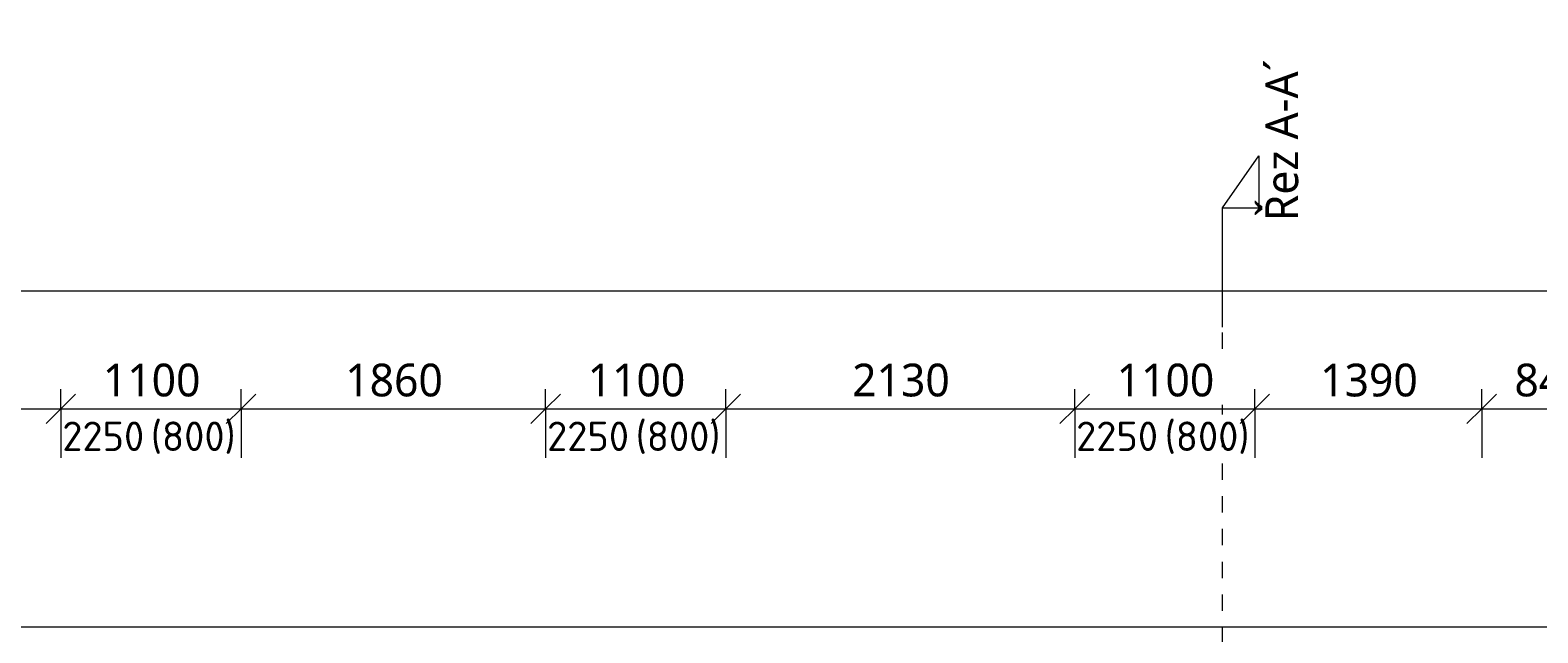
# Model space of a CAD drawing. Header units: metres. Extents: x -2.7 to 41.7, y -4.4 to 31.2.
# Tile 11 of 21: x 8.9 to 18.1, y 14.8 to 18.4. Entities that reach past the tile are written whole.
import ezdxf

# ---------------------------------------------------------------- set-up
doc = ezdxf.new("R2010")
doc.units = ezdxf.units.M
doc.linetypes.add('AV - Cerch_ 1 tecka 10mm', pattern=[0.018, 0.01, -0.004, 0, -0.004])
doc.layers.add('AV-KOTY', color=5, linetype='Continuous', lineweight=13, true_color=0x0000ff)
doc.layers.add('AV-KOTY-100', color=7, linetype='Continuous', lineweight=5)
doc.layers.add('AV-STAVBA', color=7, linetype='Continuous', lineweight=18)
doc.styles.add('ISOCPEUR', font='isocpeur.ttf', dxfattribs={"height": 0.18})
doc.styles.add('Trebuchet MS', font='trebuc.ttf', dxfattribs={"height": 0.2})
doc.dimstyles.new('2_mm_-_O_-_Blue_-_mm_-_zaokrouhlena', dxfattribs={"dimscale": 0.3048, "dimtxt": 0.20619, "dimasz": 0.590551, "dimexe": 0.393701, "dimexo": 0.0625, "dimgap": 0.065617, "dimtad": 1, "dimdec": 0, "dimlfac": 1000, "dimrnd": 10, "dimzin": 0, "dimdsep": 46, "dimtxsty": 'Trebuchet MS', "dimblk1": 'OBLIQUE', "dimblk2": 'OBLIQUE', "dimsah": 1, "dimcen": 0.09, "dimazin": 0, "dimtfac": 1, "dimtdec": 4, "dimtix": 1, "dimtmove": 0, "dimatfit": 3, "dimfxl": 0.984252, "dimfxlon": 1, "dimtvp": 1, "dimtfill": 1, "dimtolj": 1, "dimtzin": 0, "dimarcsym": 2})

# ---------------------------------------------------------------- blocks, each defined once
blk = doc.blocks.new('Řísma 2NP_ vnitroblok - Řísma 2NP_ vnitroblok-1646675-3NP')
at = {"layer": 'AV-STAVBA'}
blk.add_line((8.6937, 14.789), (25.1323, 14.789), dxfattribs=at)
blk = doc.blocks.new('Section - Vertikální L-45990-3NP')
at = {"layer": 'AV-KOTY', "lineweight": 5}
for p, q in [((-0.00728, 0), (-0.01046, -0.002226)), ((-0.00728, 0), (-0.00728, -0.002226)), ((0, 0), (-0.00728, 0)), ((-0.01046, -0.002226), (-0.00728, -0.002226))]:
    blk.add_line(p, q, dxfattribs=at)
blk = doc.blocks.new('DIMBLOCK7-3NP')
at = {"layer": 'AV-KOTY-100', "color": 5, "true_color": 0x0000ff}
for p, q in [((7.0298, 16.1206), (7.0298, 16.2406)), ((7.0298, 16.1206), (7.1198, 16.2106)), ((9.0898, 16.1206), (9.0898, 16.2406)), ((9.0898, 16.1206), (9.1798, 16.2106)), ((7.0298, 16.1206), (6.9398, 16.0306)), ((7.0298, 16.1206), (9.0898, 16.1206)), ((7.0298, 16.1206), (7.0298, 15.8206)), ((9.0898, 16.1206), (8.9998, 16.0306)), ((9.0898, 16.1206), (9.0898, 15.8206))]:
    blk.add_line(p, q, dxfattribs=at)
at = {"layer": 'AV-KOTY-100', "color": 0, "insert": (7.7662, 16.3965), "char_height": 0.2, "width": 0.704541, "attachment_point": 1, "line_spacing_factor": 1.048425, "style": 'Trebuchet MS', "bg_fill": 3, "box_fill_scale": 1.25, "bg_fill_color": 256, "bg_fill_true_color": 13158600, "bg_fill_transparency": 0}
blk.add_mtext('2060', dxfattribs=at)
blk = doc.blocks.new('_Oblique')
at = {"color": 0, "linetype": 'ByBlock', "lineweight": -2}
blk.add_line((-0.5, -0.5), (0.5, 0.5), dxfattribs=at)
blk = doc.blocks.new('DIMBLOCK8-3NP')
at = {"layer": 'AV-KOTY-100', "color": 5, "true_color": 0x0000ff}
for p, q in [((9.0898, 16.1206), (9.0898, 16.2406)), ((9.0898, 16.1206), (9.1798, 16.2106)), ((10.1898, 16.1206), (10.1898, 16.2406)), ((10.1898, 16.1206), (10.2798, 16.2106)), ((9.0898, 16.1206), (8.9998, 16.0306)), ((9.0898, 16.1206), (10.1898, 16.1206)), ((9.0898, 16.1206), (9.0898, 15.8206)), ((10.1898, 16.1206), (10.0998, 16.0306)), ((10.1898, 16.1206), (10.1898, 15.8206))]:
    blk.add_line(p, q, dxfattribs=at)
at = {"layer": 'AV-KOTY-100', "color": 0, "insert": (9.3462, 16.3965), "char_height": 0.2, "width": 0.704541, "attachment_point": 1, "line_spacing_factor": 1.048425, "style": 'Trebuchet MS', "bg_fill": 3, "box_fill_scale": 1.25, "bg_fill_color": 256, "bg_fill_true_color": 13158600, "bg_fill_transparency": 0}
blk.add_mtext('1100', dxfattribs=at)
blk = doc.blocks.new('DIMBLOCK9-3NP')
at = {"layer": 'AV-KOTY-100', "color": 5, "true_color": 0x0000ff}
for p, q in [((10.1898, 16.1206), (10.1898, 16.2406)), ((10.1898, 16.1206), (10.2798, 16.2106)), ((12.0498, 16.1206), (12.0498, 16.2406)), ((12.0498, 16.1206), (12.1398, 16.2106)), ((10.1898, 16.1206), (10.0998, 16.0306)), ((10.1898, 16.1206), (12.0498, 16.1206)), ((10.1898, 16.1206), (10.1898, 15.8206)), ((12.0498, 16.1206), (11.9598, 16.0306)), ((12.0498, 16.1206), (12.0498, 15.8206))]:
    blk.add_line(p, q, dxfattribs=at)
at = {"layer": 'AV-KOTY-100', "color": 0, "insert": (10.8262, 16.3965), "char_height": 0.2, "width": 0.704541, "attachment_point": 1, "line_spacing_factor": 1.048425, "style": 'Trebuchet MS', "bg_fill": 3, "box_fill_scale": 1.25, "bg_fill_color": 256, "bg_fill_true_color": 13158600, "bg_fill_transparency": 0}
blk.add_mtext('1860', dxfattribs=at)
blk = doc.blocks.new('DIMBLOCK10-3NP')
at = {"layer": 'AV-KOTY-100', "color": 5, "true_color": 0x0000ff}
for p, q in [((12.0498, 16.1206), (12.0498, 16.2406)), ((12.0498, 16.1206), (12.1398, 16.2106)), ((13.1498, 16.1206), (13.1498, 16.2406)), ((13.1498, 16.1206), (13.2398, 16.2106)), ((12.0498, 16.1206), (11.9598, 16.0306)), ((12.0498, 16.1206), (13.1498, 16.1206)), ((12.0498, 16.1206), (12.0498, 15.8206)), ((13.1498, 16.1206), (13.0598, 16.0306)), ((13.1498, 16.1206), (13.1498, 15.8206))]:
    blk.add_line(p, q, dxfattribs=at)
at = {"layer": 'AV-KOTY-100', "color": 0, "insert": (12.3062, 16.3965), "char_height": 0.2, "width": 0.704541, "attachment_point": 1, "line_spacing_factor": 1.048425, "style": 'Trebuchet MS', "bg_fill": 3, "box_fill_scale": 1.25, "bg_fill_color": 256, "bg_fill_true_color": 13158600, "bg_fill_transparency": 0}
blk.add_mtext('1100', dxfattribs=at)
blk = doc.blocks.new('DIMBLOCK11-3NP')
at = {"layer": 'AV-KOTY-100', "color": 5, "true_color": 0x0000ff}
for p, q in [((13.1498, 16.1206), (13.1498, 16.2406)), ((13.1498, 16.1206), (13.2398, 16.2106)), ((15.2798, 16.1206), (15.2798, 16.2406)), ((15.2798, 16.1206), (15.3698, 16.2106)), ((13.1498, 16.1206), (13.0598, 16.0306)), ((13.1498, 16.1206), (15.2798, 16.1206)), ((13.1498, 16.1206), (13.1498, 15.8206)), ((15.2798, 16.1206), (15.1898, 16.0306)), ((15.2798, 16.1206), (15.2798, 15.8206))]:
    blk.add_line(p, q, dxfattribs=at)
at = {"layer": 'AV-KOTY-100', "color": 0, "insert": (13.9212, 16.3965), "char_height": 0.2, "width": 0.704541, "attachment_point": 1, "line_spacing_factor": 1.048425, "style": 'Trebuchet MS', "bg_fill": 3, "box_fill_scale": 1.25, "bg_fill_color": 256, "bg_fill_true_color": 13158600, "bg_fill_transparency": 0}
blk.add_mtext('2130', dxfattribs=at)
blk = doc.blocks.new('DIMBLOCK12-3NP')
at = {"layer": 'AV-KOTY-100', "color": 5, "true_color": 0x0000ff}
for p, q in [((15.2798, 16.1206), (15.2798, 16.2406)), ((15.2798, 16.1206), (15.3698, 16.2106)), ((16.3798, 16.1206), (16.3798, 16.2406)), ((16.3798, 16.1206), (16.4698, 16.2106)), ((15.2798, 16.1206), (15.1898, 16.0306)), ((15.2798, 16.1206), (16.3798, 16.1206)), ((15.2798, 16.1206), (15.2798, 15.8206)), ((16.3798, 16.1206), (16.2898, 16.0306)), ((16.3798, 16.1206), (16.3798, 15.8206))]:
    blk.add_line(p, q, dxfattribs=at)
at = {"layer": 'AV-KOTY-100', "color": 0, "insert": (15.5362, 16.3965), "char_height": 0.2, "width": 0.704541, "attachment_point": 1, "line_spacing_factor": 1.048425, "style": 'Trebuchet MS', "bg_fill": 3, "box_fill_scale": 1.25, "bg_fill_color": 256, "bg_fill_true_color": 13158600, "bg_fill_transparency": 0}
blk.add_mtext('1100', dxfattribs=at)
blk = doc.blocks.new('DIMBLOCK13-3NP')
at = {"layer": 'AV-KOTY-100', "color": 5, "true_color": 0x0000ff}
for p, q in [((16.3798, 16.1206), (16.3798, 16.2406)), ((16.3798, 16.1206), (16.4698, 16.2106)), ((17.7648, 16.1206), (17.7648, 16.2406)), ((17.7648, 16.1206), (17.8548, 16.2106)), ((16.3798, 16.1206), (16.2898, 16.0306)), ((16.3798, 16.1206), (17.7648, 16.1206)), ((16.3798, 16.1206), (16.3798, 15.8206)), ((17.7648, 16.1206), (17.6748, 16.0306)), ((17.7648, 16.1206), (17.7648, 15.8206))]:
    blk.add_line(p, q, dxfattribs=at)
at = {"layer": 'AV-KOTY-100', "color": 0, "insert": (16.7787, 16.3965), "char_height": 0.2, "width": 0.704541, "attachment_point": 1, "line_spacing_factor": 1.048425, "style": 'Trebuchet MS', "bg_fill": 3, "box_fill_scale": 1.25, "bg_fill_color": 256, "bg_fill_true_color": 13158600, "bg_fill_transparency": 0}
blk.add_mtext('1390', dxfattribs=at)
blk = doc.blocks.new('DIMBLOCK14-3NP')
at = {"layer": 'AV-KOTY-100', "color": 5, "true_color": 0x0000ff}
for p, q in [((17.7648, 16.1206), (17.7648, 16.2406)), ((17.7648, 16.1206), (17.8548, 16.2106)), ((18.6048, 16.1206), (18.6048, 16.2406)), ((18.6048, 16.1206), (18.6948, 16.2106)), ((17.7648, 16.1206), (17.6748, 16.0306)), ((17.7648, 16.1206), (18.6048, 16.1206)), ((17.7648, 16.1206), (17.7648, 15.8206)), ((18.6048, 16.1206), (18.5148, 16.0306)), ((18.6048, 16.1206), (18.6048, 15.8206))]:
    blk.add_line(p, q, dxfattribs=at)
at = {"layer": 'AV-KOTY-100', "color": 0, "insert": (17.9646, 16.3965), "char_height": 0.2, "width": 0.528406, "attachment_point": 1, "line_spacing_factor": 1.048425, "style": 'Trebuchet MS', "bg_fill": 3, "box_fill_scale": 1.25, "bg_fill_color": 256, "bg_fill_true_color": 13158600, "bg_fill_transparency": 0}
blk.add_mtext('840', dxfattribs=at)
blk = doc.blocks.new('DIMBLOCK35-3NP')
at = {"layer": 'AV-KOTY-100', "color": 5, "true_color": 0x0000ff}
for p, q in [((0.2786, 16.8405), (0.2786, 17.1405)), ((39.7648, 16.8405), (39.7648, 16.9605)), ((0.2786, 16.8405), (0.3686, 16.9305)), ((39.7648, 16.8405), (39.8548, 16.9305)), ((0.2786, 16.8405), (0.1886, 16.7505)), ((0.2786, 16.8405), (39.7648, 16.8405)), ((0.2786, 16.8405), (0.2786, 16.7205)), ((39.7648, 16.8405), (39.6748, 16.7505)), ((39.7648, 16.8405), (39.7648, 16.5405))]:
    blk.add_line(p, q, dxfattribs=at)
at = {"layer": 'AV-KOTY-100', "color": 0, "insert": (19.6547, 17.1164), "char_height": 0.2, "width": 0.880677, "attachment_point": 1, "line_spacing_factor": 1.048425, "style": 'Trebuchet MS', "bg_fill": 3, "box_fill_scale": 1.25, "bg_fill_color": 256, "bg_fill_true_color": 13158600, "bg_fill_transparency": 0}
blk.add_mtext('39490', dxfattribs=at)

msp = doc.modelspace()

# ---------------------------------------------------------------- linework, layer by layer
at = {"layer": 'AV-KOTY', "linetype": 'AV - Cerch_ 1 tecka 10mm', "lineweight": 5}
msp.add_line((16.1824, 12.8867), (16.1824, 16.6203), dxfattribs=at)

# ---------------------------------------------------------------- block references
at = {"layer": 'AV-KOTY', "lineweight": 5, "extrusion": (0, 0, -1), "xscale": 99.99999999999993, "yscale": 99.99999999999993, "zscale": 99.99999999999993, "rotation": 270.0000000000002}
msp.add_blockref('Section - Vertikální L-45990-3NP', (-16.1824, 16.6203), dxfattribs=at)
at = {"layer": 'AV-STAVBA'}
msp.add_blockref('Řísma 2NP_ vnitroblok - Řísma 2NP_ vnitroblok-1646675-3NP', (0, 0), dxfattribs=at)

# ---------------------------------------------------------------- texts
at = {"layer": 'AV-KOTY', "lineweight": 5, "insert": (16.4441, 17.2669), "char_height": 0.2, "width": 1.362869, "attachment_point": 1, "rotation": 90, "style": 'Trebuchet MS'}
msp.add_mtext('Řez A-A´', dxfattribs=at)
at = {"layer": 'AV-KOTY', "lineweight": 5, "char_height": 0.18, "attachment_point": 1, "style": 'ISOCPEUR'}
for s, insert, width in [('2250', (9.0984, 16.0429), 0.609282), ('(800)', (9.6396, 16.0429), 0.633333), ('2250', (12.0584, 16.0429), 0.609282), ('(800)', (12.5996, 16.0429), 0.633333), ('2250', (15.2884, 16.0429), 0.609282), ('(800)', (15.8296, 16.0429), 0.633333)]:
    msp.add_mtext(s, dxfattribs=dict(at, insert=insert, width=width))

# ---------------------------------------------------------------- next in the draw order: dimensions: what is measured, and where the dimension line sits
at = {"layer": 'AV-KOTY', "lineweight": 5}
for base, p1, p2, override, picture, middle in [((39.7648, 16.8405), (0.2786, 17.1405), (39.7648, 16.5405), {"dimpost": '<>', "dimfxl": 39.49079}, 'DIMBLOCK35-3NP', (20.0217, 16.9626)), ((9.0898, 16.1206), (7.0298, 15.8206), (9.0898, 15.8206), {"dimpost": '<>', "dimfxl": 2.06}, 'DIMBLOCK7-3NP', (8.0598, 16.2427))]:
    dim = msp.add_linear_dim(base=base, p1=p1, p2=p2, dimstyle='2_mm_-_O_-_Blue_-_mm_-_zaokrouhlena', override=override, dxfattribs=at)
    dim.commit()
    dim.dimension.update_dxf_attribs({"geometry": picture, "text_midpoint": middle})

# ---------------------------------------------------------------- next in the draw order: dimensions: what is measured, and where the dimension line sits
dim = msp.add_linear_dim(base=(10.1898, 16.1206), p1=(9.0898, 15.8206), p2=(10.1898, 15.8206), dimstyle='2_mm_-_O_-_Blue_-_mm_-_zaokrouhlena', override={"dimpost": '<>', "dimfxl": 1.1}, dxfattribs=at)
dim.commit()
dim.dimension.update_dxf_attribs({"geometry": 'DIMBLOCK8-3NP', "text_midpoint": (9.6398, 16.2424)})

# ---------------------------------------------------------------- next in the draw order: dimensions: what is measured, and where the dimension line sits
dim = msp.add_linear_dim(base=(12.0498, 16.1206), p1=(10.1898, 15.8206), p2=(12.0498, 15.8206), dimstyle='2_mm_-_O_-_Blue_-_mm_-_zaokrouhlena', override={"dimpost": '<>', "dimfxl": 1.86}, dxfattribs=at)
dim.commit()
dim.dimension.update_dxf_attribs({"geometry": 'DIMBLOCK9-3NP', "text_midpoint": (11.1198, 16.2427)})

# ---------------------------------------------------------------- next in the draw order: dimensions: what is measured, and where the dimension line sits
dim = msp.add_linear_dim(base=(13.1498, 16.1206), p1=(12.0498, 15.8206), p2=(13.1498, 15.8206), dimstyle='2_mm_-_O_-_Blue_-_mm_-_zaokrouhlena', override={"dimpost": '<>', "dimfxl": 1.1}, dxfattribs=at)
dim.commit()
dim.dimension.update_dxf_attribs({"geometry": 'DIMBLOCK10-3NP', "text_midpoint": (12.5998, 16.2424)})

# ---------------------------------------------------------------- next in the draw order: dimensions: what is measured, and where the dimension line sits
dim = msp.add_linear_dim(base=(15.2798, 16.1206), p1=(13.1498, 15.8206), p2=(15.2798, 15.8206), dimstyle='2_mm_-_O_-_Blue_-_mm_-_zaokrouhlena', override={"dimpost": '<>', "dimfxl": 2.13}, dxfattribs=at)
dim.commit()
dim.dimension.update_dxf_attribs({"geometry": 'DIMBLOCK11-3NP', "text_midpoint": (14.2148, 16.2424)})

# ---------------------------------------------------------------- next in the draw order: dimensions: what is measured, and where the dimension line sits
dim = msp.add_linear_dim(base=(16.3798, 16.1206), p1=(15.2798, 15.8206), p2=(16.3798, 15.8206), dimstyle='2_mm_-_O_-_Blue_-_mm_-_zaokrouhlena', override={"dimpost": '<>', "dimfxl": 1.1}, dxfattribs=at)
dim.commit()
dim.dimension.update_dxf_attribs({"geometry": 'DIMBLOCK12-3NP', "text_midpoint": (15.8298, 16.2424)})

# ---------------------------------------------------------------- next in the draw order: dimensions: what is measured, and where the dimension line sits
dim = msp.add_linear_dim(base=(17.7648, 16.1206), p1=(16.3798, 15.8206), p2=(17.7648, 15.8206), dimstyle='2_mm_-_O_-_Blue_-_mm_-_zaokrouhlena', override={"dimpost": '<>', "dimfxl": 1.385018}, dxfattribs=at)
dim.commit()
dim.dimension.update_dxf_attribs({"geometry": 'DIMBLOCK13-3NP', "text_midpoint": (17.0723, 16.2427)})

# ---------------------------------------------------------------- next in the draw order: dimensions: what is measured, and where the dimension line sits
dim = msp.add_linear_dim(base=(18.6048, 16.1206), p1=(17.7648, 15.8206), p2=(18.6048, 15.8206), dimstyle='2_mm_-_O_-_Blue_-_mm_-_zaokrouhlena', override={"dimpost": '<>', "dimfxl": 0.84}, dxfattribs=at)
dim.commit()
dim.dimension.update_dxf_attribs({"geometry": 'DIMBLOCK14-3NP', "text_midpoint": (18.1848, 16.2424)})

doc.saveas('drawing.dxf')
